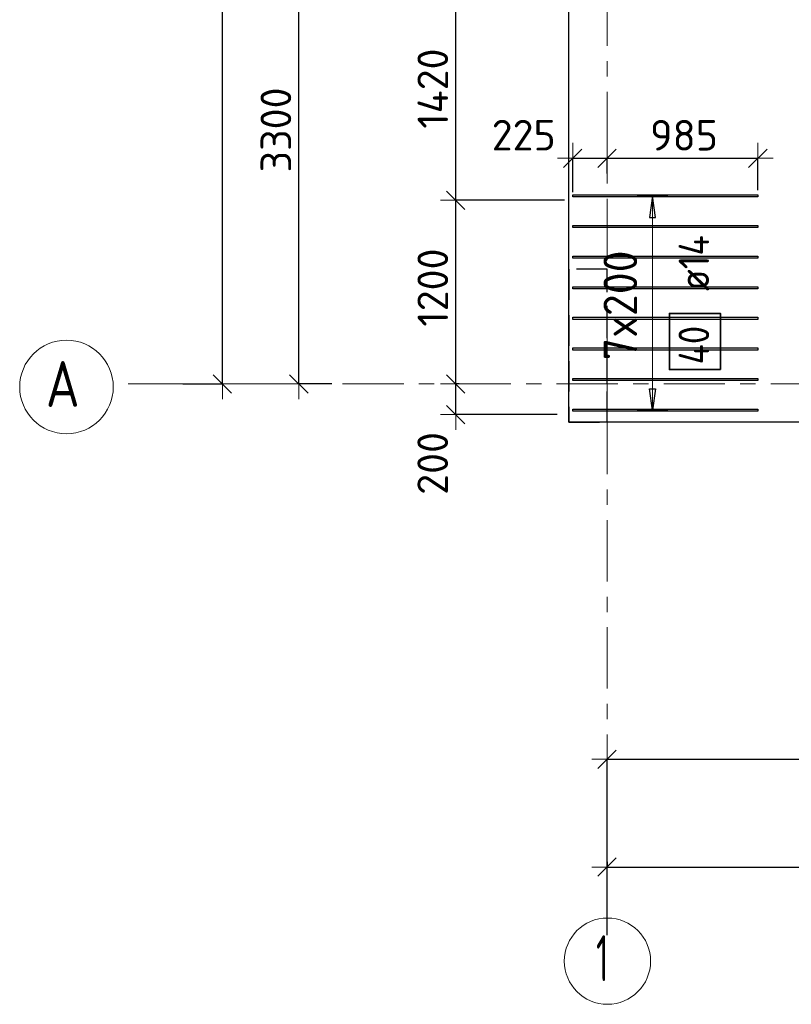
# Model space of a CAD drawing. Header units: metres. Extents: x -38 to 97, y -15 to 21.
# Tile 2 of 82: x -3.34 to 1.7, y -4.05 to 2.38. Entities that reach past the tile are written whole.
import ezdxf

# ---------------------------------------------------------------- set-up
doc = ezdxf.new("R2010")
doc.units = ezdxf.units.M
doc.header["$PDMODE"] = 65
for name, pattern in [('______11', [0.5, 0.4, -0.05, 0, -0.05]), ('______2', [0.27, 0.2, -0.07]), ('______5', [1.1, 0.8, -0.1, 0.1, -0.1])]:
    doc.linetypes.add(name, pattern=pattern)
for name, color, linetype, lineweight in [('XR$2$Осевая линия (1)', 7, '______5', 13), ('XR$2$Размерная линия (1)', 7, 'Continuous', 13), ('XR$3$Арм.стержн. Доп. арматура', 180, 'Continuous', 35), ('XR$3$Перекрытие (1)', 7, 'Continuous', 35), ('XR$3$Размерная линия (1)', 7, 'Continuous', 13)]:
    doc.layers.add(name, color=color, linetype=linetype, lineweight=lineweight)
doc.layers.add('XR$5$Стена_ бетон несущ.', color=7, linetype='Continuous', lineweight=70, true_color=0xb4b496)
doc.styles.add('ISOCPEUR', font='txt')
doc.dimstyles.new('DIMSTYLE_2', dxfattribs={"dimtxt": 0.2, "dimasz": 0.2, "dimexe": 0, "dimexo": 0, "dimgap": 0.1, "dimtad": 2, "dimdec": 0, "dimlfac": 1000, "dimrnd": 5, "dimzin": 12, "dimdsep": 46, "dimtxsty": 'ISOCPEUR', "dimblk1": 'ALL_ML_STRICH', "dimblk2": 'ALL_ML_STRICH', "dimsah": 1, "dimcen": 0, "dimclrd": 7, "dimclre": 256, "dimclrt": 7, "dimadec": 0, "dimazin": 0, "dimtfac": 1, "dimtdec": 0, "dimtix": 1, "dimtmove": 2, "dimatfit": 3, "dimfxl": 0, "dimtzin": 0, "dimlwd": 0, "dimlwe": -3, "dimarcsym": 0})
doc.dimstyles.new('DIMSTYLE_3', dxfattribs={"dimtxt": 0.2, "dimasz": 0.2, "dimexe": 0, "dimexo": 0, "dimgap": 0.1, "dimtad": 2, "dimdec": 0, "dimlfac": 1000, "dimrnd": 5, "dimzin": 12, "dimdsep": 46, "dimtxsty": 'ISOCPEUR', "dimblk1": 'ALL_ML_STRICH', "dimblk2": 'ALL_ML_STRICH', "dimsah": 1, "dimcen": 0, "dimclrd": 7, "dimclre": 256, "dimclrt": 7, "dimadec": 0, "dimazin": 0, "dimtfac": 1, "dimtdec": 0, "dimtix": 1, "dimtmove": 2, "dimatfit": 3, "dimfxl": 0, "dimtzin": 0, "dimlwd": 0, "dimlwe": -3, "dimarcsym": 0})
doc.dimstyles.new('DIMSTYLE_6', dxfattribs={"dimtxt": 0.2, "dimasz": 0.2, "dimexe": 0, "dimexo": 0, "dimgap": 0.1, "dimtad": 2, "dimdec": 0, "dimlfac": 1000, "dimrnd": 5, "dimzin": 12, "dimdsep": 46, "dimtxsty": 'ISOCPEUR', "dimblk1": 'ALL_ML_STRICH', "dimblk2": 'ALL_ML_STRICH', "dimsah": 1, "dimcen": 0, "dimclrd": 7, "dimclre": 256, "dimclrt": 7, "dimadec": 0, "dimazin": 0, "dimtfac": 1, "dimtdec": 0, "dimtix": 1, "dimtmove": 2, "dimatfit": 3, "dimfxl": 0, "dimtvp": 1.2, "dimtzin": 0, "dimlwd": 0, "dimlwe": -3, "dimarcsym": 0})

# ---------------------------------------------------------------- blocks, each defined once
blk = doc.blocks.new('ALL_ML_STRICH')
at = {"color": 0, "linetype": 'ByBlock', "lineweight": -2}
for p, q in [((0, -0.5), (0, 0.5)), ((-1, 0), (0.5, 0)), ((-0.3, -0.3), (0.3, 0.3))]:
    blk.add_line(p, q, dxfattribs=at)
blk = doc.blocks.new('*D5')
at = {"layer": 'DEFPOINTS', "color": 7, "linetype": 'Continuous', "lineweight": 13, "transparency": 33554687}
for p in [(-1.6986, 16.4), (-2.2938, 0), (-2.0153, 0)]:
    blk.add_point(p, dxfattribs=at)
at = {"layer": 'XR$2$Размерная линия (1)', "color": 9, "linetype": 'Continuous', "lineweight": -2, "true_color": 0xc7c7c7, "transparency": 33554687}
for p, q in [((-1.7186, 16.4), (-2.0153, 16.4)), ((-2.2738, 0), (-2.0153, 0))]:
    blk.add_line(p, q, dxfattribs=at)
at = {"layer": 'XR$2$Размерная линия (1)', "color": 7, "linetype": 'Continuous', "lineweight": -2, "transparency": 33554687}
blk.add_line((-2.0153, 0), (-2.0153, 16.4), dxfattribs=at)
at = {"layer": 'XR$2$Размерная линия (1)', "color": 7, "linetype": 'Continuous', "lineweight": 13, "transparency": 33554687, "xscale": 0.2, "yscale": 0.2, "zscale": 0.2}
for p, rotation in [((-2.0153, 16.4), 90), ((-2.0153, 0), 270)]:
    blk.add_blockref('ALL_ML_STRICH', p, dxfattribs=dict(at, rotation=rotation))
at = {"layer": 'XR$2$Размерная линия (1)', "color": 7, "linetype": 'Continuous', "lineweight": 13, "transparency": 33554687, "insert": (-2.1653, 8.22), "char_height": 0.2, "width": 1, "attachment_point": 5, "rotation": 90, "style": 'ISOCPEUR'}
blk.add_mtext('\\A1;{16400}', dxfattribs=at)
blk = doc.blocks.new('*D6')
at = {"layer": 'DEFPOINTS', "color": 7, "linetype": 'Continuous', "lineweight": 13, "transparency": 33554687}
for p in [(-1.0635, 3.3), (-1.5153, 0), (-1.2803, 0)]:
    blk.add_point(p, dxfattribs=at)
at = {"layer": 'XR$2$Размерная линия (1)', "color": 9, "linetype": 'Continuous', "lineweight": -2, "true_color": 0xc7c7c7, "transparency": 33554687}
for p, q in [((-1.0835, 3.3), (-1.5153, 3.3)), ((-1.3003, 0), (-1.5153, 0))]:
    blk.add_line(p, q, dxfattribs=at)
at = {"layer": 'XR$2$Размерная линия (1)', "color": 7, "linetype": 'Continuous', "lineweight": -2, "transparency": 33554687}
blk.add_line((-1.5153, 0), (-1.5153, 3.3), dxfattribs=at)
at = {"layer": 'XR$2$Размерная линия (1)', "color": 7, "linetype": 'Continuous', "lineweight": 13, "transparency": 33554687, "xscale": 0.2, "yscale": 0.2, "zscale": 0.2}
for p, rotation in [((-1.5153, 3.3), 90), ((-1.5153, 0), 270)]:
    blk.add_blockref('ALL_ML_STRICH', p, dxfattribs=dict(at, rotation=rotation))
at = {"layer": 'XR$2$Размерная линия (1)', "color": 7, "linetype": 'Continuous', "lineweight": 13, "transparency": 33554687, "insert": (-1.6653, 1.66), "char_height": 0.2, "width": 0.8, "attachment_point": 5, "rotation": 90, "style": 'ISOCPEUR'}
blk.add_mtext('\\A1;{3300}', dxfattribs=at)
blk = doc.blocks.new('*D12')
at = {"layer": 'DEFPOINTS', "color": 7, "linetype": 'Continuous', "lineweight": 13, "transparency": 33554687}
for p in [(0.5, -3.1033), (61.6, -3.1401), (0.5, -3.1563)]:
    blk.add_point(p, dxfattribs=at)
at = {"layer": 'XR$2$Размерная линия (1)', "color": 9, "linetype": 'Continuous', "lineweight": -2, "true_color": 0xc7c7c7, "transparency": 33554687}
for p, q in [((0.5, -3.1233), (0.5, -3.1563)), ((61.6, -3.1563), (61.6, -3.1563))]:
    blk.add_line(p, q, dxfattribs=at)
at = {"layer": 'XR$2$Размерная линия (1)', "color": 7, "linetype": 'Continuous', "lineweight": -2, "transparency": 33554687}
blk.add_line((0.5, -3.1563), (61.6, -3.1563), dxfattribs=at)
at = {"layer": 'XR$2$Размерная линия (1)', "color": 7, "linetype": 'Continuous', "lineweight": 13, "transparency": 33554687, "xscale": 0.2, "yscale": 0.2, "zscale": 0.2, "rotation": 180}
blk.add_blockref('ALL_ML_STRICH', (0.5, -3.1563), dxfattribs=at)
at = {"layer": 'XR$2$Размерная линия (1)', "color": 7, "linetype": 'Continuous', "lineweight": 13, "transparency": 33554687, "xscale": 0.2, "yscale": 0.2, "zscale": 0.2}
blk.add_blockref('ALL_ML_STRICH', (61.6, -3.1563), dxfattribs=at)
at = {"layer": 'XR$2$Размерная линия (1)', "color": 7, "linetype": 'Continuous', "lineweight": 13, "transparency": 33554687, "insert": (31.1, -3.0063), "char_height": 0.2, "width": 1, "attachment_point": 5, "style": 'ISOCPEUR'}
blk.add_mtext('\\A1;{61100}', dxfattribs=at)
blk = doc.blocks.new('*D13')
at = {"layer": 'DEFPOINTS', "color": 7, "linetype": 'Continuous', "lineweight": 13, "transparency": 33554687}
for p in [(0.5, -2.452), (4.5, -3.5132), (0.5, -3.6215)]:
    blk.add_point(p, dxfattribs=at)
at = {"layer": 'XR$2$Размерная линия (1)', "color": 9, "linetype": 'Continuous', "lineweight": -2, "true_color": 0xc7c7c7, "transparency": 33554687}
for p, q in [((0.5, -3.6015), (0.5, -2.452)), ((4.5, -3.4932), (4.5, -2.452))]:
    blk.add_line(p, q, dxfattribs=at)
at = {"layer": 'XR$2$Размерная линия (1)', "color": 7, "linetype": 'Continuous', "lineweight": -2, "transparency": 33554687}
blk.add_line((0.5, -2.452), (4.5, -2.452), dxfattribs=at)
at = {"layer": 'XR$2$Размерная линия (1)', "color": 7, "linetype": 'Continuous', "lineweight": 13, "transparency": 33554687, "xscale": 0.2, "yscale": 0.2, "zscale": 0.2, "rotation": 180}
blk.add_blockref('ALL_ML_STRICH', (0.5, -2.452), dxfattribs=at)
at = {"layer": 'XR$2$Размерная линия (1)', "color": 7, "linetype": 'Continuous', "lineweight": 13, "transparency": 33554687, "xscale": 0.2, "yscale": 0.2, "zscale": 0.2}
blk.add_blockref('ALL_ML_STRICH', (4.5, -2.452), dxfattribs=at)
at = {"layer": 'XR$2$Размерная линия (1)', "color": 7, "linetype": 'Continuous', "lineweight": 13, "transparency": 33554687, "insert": (2.5, -2.302), "char_height": 0.2, "width": 0.8, "attachment_point": 5, "style": 'ISOCPEUR'}
blk.add_mtext('\\A1;{4000}', dxfattribs=at)
blk = doc.blocks.new('*D360')
at = {"layer": 'DEFPOINTS', "color": 7, "linetype": 'Continuous', "lineweight": 13, "transparency": 33554687}
for p in [(0.275, 1.4753), (0.5, 1.3559), (0.275, 1.2332)]:
    blk.add_point(p, dxfattribs=at)
at = {"layer": 'XR$3$Размерная линия (1)', "color": 9, "linetype": 'Continuous', "lineweight": -2, "true_color": 0xc7c7c7, "transparency": 33554687}
for p, q in [((0.275, 1.2532), (0.275, 1.4753)), ((0.5, 1.3759), (0.5, 1.4753))]:
    blk.add_line(p, q, dxfattribs=at)
at = {"layer": 'XR$3$Размерная линия (1)', "color": 7, "linetype": 'Continuous', "lineweight": -2, "transparency": 33554687}
blk.add_line((0.275, 1.4753), (0.5, 1.4753), dxfattribs=at)
at = {"layer": 'XR$3$Размерная линия (1)', "color": 7, "linetype": 'Continuous', "lineweight": 13, "transparency": 33554687, "xscale": 0.2, "yscale": 0.2, "zscale": 0.2, "rotation": 180}
blk.add_blockref('ALL_ML_STRICH', (0.275, 1.4753), dxfattribs=at)
at = {"layer": 'XR$3$Размерная линия (1)', "color": 7, "linetype": 'Continuous', "lineweight": 13, "transparency": 33554687, "xscale": 0.2, "yscale": 0.2, "zscale": 0.2}
blk.add_blockref('ALL_ML_STRICH', (0.5, 1.4753), dxfattribs=at)
at = {"layer": 'XR$3$Размерная линия (1)', "color": 7, "linetype": 'Continuous', "lineweight": 13, "transparency": 33554687, "insert": (-0.0454, 1.6259), "char_height": 0.2, "width": 0.6, "attachment_point": 5, "style": 'ISOCPEUR'}
blk.add_mtext('\\A1;{225}', dxfattribs=at)
blk = doc.blocks.new('*D361')
at = {"layer": 'DEFPOINTS', "color": 7, "linetype": 'Continuous', "lineweight": 13, "transparency": 33554687}
for p in [(0.5, 1.4753), (0.5, 1.3559), (1.485, 1.2472)]:
    blk.add_point(p, dxfattribs=at)
at = {"layer": 'XR$3$Размерная линия (1)', "color": 9, "linetype": 'Continuous', "lineweight": -2, "true_color": 0xc7c7c7, "transparency": 33554687}
for p, q in [((0.5, 1.3759), (0.5, 1.4753)), ((1.485, 1.2672), (1.485, 1.4753))]:
    blk.add_line(p, q, dxfattribs=at)
at = {"layer": 'XR$3$Размерная линия (1)', "color": 7, "linetype": 'Continuous', "lineweight": -2, "transparency": 33554687}
blk.add_line((0.5, 1.4753), (1.485, 1.4753), dxfattribs=at)
at = {"layer": 'XR$3$Размерная линия (1)', "color": 7, "linetype": 'Continuous', "lineweight": 13, "transparency": 33554687, "xscale": 0.2, "yscale": 0.2, "zscale": 0.2, "rotation": 180}
blk.add_blockref('ALL_ML_STRICH', (0.5, 1.4753), dxfattribs=at)
at = {"layer": 'XR$3$Размерная линия (1)', "color": 7, "linetype": 'Continuous', "lineweight": 13, "transparency": 33554687, "xscale": 0.2, "yscale": 0.2, "zscale": 0.2}
blk.add_blockref('ALL_ML_STRICH', (1.485, 1.4753), dxfattribs=at)
at = {"layer": 'XR$3$Размерная линия (1)', "color": 7, "linetype": 'Continuous', "lineweight": 13, "transparency": 33554687, "insert": (1.0025, 1.6253), "char_height": 0.2, "width": 0.6, "attachment_point": 5, "style": 'ISOCPEUR'}
blk.add_mtext('\\A1;{985}', dxfattribs=at)
blk = doc.blocks.new('*D415')
at = {"layer": 'DEFPOINTS', "color": 7, "linetype": 'Continuous', "lineweight": 13, "transparency": 33554687}
for p in [(-0.4472, 0), (-0.4897, -0.1998), (0.1935, -0.1998)]:
    blk.add_point(p, dxfattribs=at)
at = {"layer": 'XR$3$Размерная линия (1)', "color": 9, "linetype": 'Continuous', "lineweight": -2, "true_color": 0xc7c7c7, "transparency": 33554687}
for p, q in [((-0.4672, 0), (-0.4897, 0)), ((0.1735, -0.1998), (-0.4897, -0.1998))]:
    blk.add_line(p, q, dxfattribs=at)
at = {"layer": 'XR$3$Размерная линия (1)', "color": 7, "linetype": 'Continuous', "lineweight": -2, "transparency": 33554687}
blk.add_line((-0.4897, -0.1998), (-0.4897, 0), dxfattribs=at)
at = {"layer": 'XR$3$Размерная линия (1)', "color": 7, "linetype": 'Continuous', "lineweight": 13, "transparency": 33554687, "xscale": 0.2, "yscale": 0.2, "zscale": 0.2}
for p, rotation in [((-0.4897, 0), 90), ((-0.4897, -0.1998), 270)]:
    blk.add_blockref('ALL_ML_STRICH', p, dxfattribs=dict(at, rotation=rotation))
at = {"layer": 'XR$3$Размерная линия (1)', "color": 7, "linetype": 'Continuous', "lineweight": 13, "transparency": 33554687, "insert": (-0.6403, -0.5191), "char_height": 0.2, "width": 0.6, "attachment_point": 5, "rotation": 90, "style": 'ISOCPEUR'}
blk.add_mtext('\\A1;{200}', dxfattribs=at)
blk = doc.blocks.new('*D416')
at = {"layer": 'DEFPOINTS', "color": 7, "linetype": 'Continuous', "lineweight": 13, "transparency": 33554687}
for p in [(0.2421, 1.2002), (-0.4897, 0), (-0.4472, 0)]:
    blk.add_point(p, dxfattribs=at)
at = {"layer": 'XR$3$Размерная линия (1)', "color": 9, "linetype": 'Continuous', "lineweight": -2, "true_color": 0xc7c7c7, "transparency": 33554687}
for p, q in [((0.2221, 1.2002), (-0.4897, 1.2002)), ((-0.4672, 0), (-0.4897, 0))]:
    blk.add_line(p, q, dxfattribs=at)
at = {"layer": 'XR$3$Размерная линия (1)', "color": 7, "linetype": 'Continuous', "lineweight": -2, "transparency": 33554687}
blk.add_line((-0.4897, 0), (-0.4897, 1.2002), dxfattribs=at)
at = {"layer": 'XR$3$Размерная линия (1)', "color": 7, "linetype": 'Continuous', "lineweight": 13, "transparency": 33554687, "xscale": 0.2, "yscale": 0.2, "zscale": 0.2}
for p, rotation in [((-0.4897, 1.2002), 90), ((-0.4897, 0), 270)]:
    blk.add_blockref('ALL_ML_STRICH', p, dxfattribs=dict(at, rotation=rotation))
at = {"layer": 'XR$3$Размерная линия (1)', "color": 7, "linetype": 'Continuous', "lineweight": 13, "transparency": 33554687, "insert": (-0.6397, 0.6301), "char_height": 0.2, "width": 0.8, "attachment_point": 5, "rotation": 90, "style": 'ISOCPEUR'}
blk.add_mtext('\\A1;{1200}', dxfattribs=at)
blk = doc.blocks.new('*D417')
at = {"layer": 'DEFPOINTS', "color": 7, "linetype": 'Continuous', "lineweight": 13, "transparency": 33554687}
for p in [(0.2239, 2.6201), (-0.4897, 1.2002), (0.2421, 1.2002)]:
    blk.add_point(p, dxfattribs=at)
at = {"layer": 'XR$3$Размерная линия (1)', "color": 9, "linetype": 'Continuous', "lineweight": -2, "true_color": 0xc7c7c7, "transparency": 33554687}
for p, q in [((0.2039, 2.6201), (-0.4897, 2.6201)), ((0.2221, 1.2002), (-0.4897, 1.2002))]:
    blk.add_line(p, q, dxfattribs=at)
at = {"layer": 'XR$3$Размерная линия (1)', "color": 7, "linetype": 'Continuous', "lineweight": -2, "transparency": 33554687}
blk.add_line((-0.4897, 1.2002), (-0.4897, 2.6201), dxfattribs=at)
at = {"layer": 'XR$3$Размерная линия (1)', "color": 7, "linetype": 'Continuous', "lineweight": 13, "transparency": 33554687, "xscale": 0.2, "yscale": 0.2, "zscale": 0.2}
for p, rotation in [((-0.4897, 2.6201), 90), ((-0.4897, 1.2002), 270)]:
    blk.add_blockref('ALL_ML_STRICH', p, dxfattribs=dict(at, rotation=rotation))
at = {"layer": 'XR$3$Размерная линия (1)', "color": 7, "linetype": 'Continuous', "lineweight": 13, "transparency": 33554687, "insert": (-0.6397, 1.9302), "char_height": 0.2, "width": 0.8, "attachment_point": 5, "rotation": 90, "style": 'ISOCPEUR'}
blk.add_mtext('\\A1;{1420}', dxfattribs=at)

msp = doc.modelspace()

# ---------------------------------------------------------------- linework, layer by layer
at = {"layer": 'XR$2$Осевая линия (1)', "color": 253, "linetype": '______11', "lineweight": 13, "true_color": 0xa0a0a0, "transparency": 33554687}
for p, q in [((0.5, -3.39), (0.5, 19.78)), ((-2.63, 0), (62.6, 0))]:
    msp.add_line(p, q, dxfattribs=at)
at = {"layer": 'XR$2$Осевая линия (1)', "color": 7, "linetype": 'Continuous', "lineweight": 13, "transparency": 33554687}
for centre, radius in [((-3.0342, -0.0195), 0.3058), ((0.5019, -3.7714), 0.2819)]:
    msp.add_circle(centre, radius, dxfattribs=at)
at = {"layer": 'XR$3$Арм.стержн. Доп. арматура', "color": 253, "linetype": 'Continuous', "lineweight": -3, "true_color": 0xa0a0a0, "transparency": 33554687}
for p, q in [((0.7962, 1.2289), (0.6962, 1.2289)), ((0.7962, 1.2289), (0.8962, 1.2289)), ((0.7962, -0.1711), (0.6962, -0.1711)), ((0.7962, -0.1711), (0.8962, -0.1711))]:
    msp.add_line(p, q, dxfattribs=at)
at = {"layer": 'XR$3$Арм.стержн. Доп. арматура', "color": 7, "linetype": 'Continuous', "lineweight": 25, "transparency": 33554687}
for p, q in [((0.7962, 1.2289), (0.7762, 1.0889)), ((0.8162, 1.0889), (0.7962, 1.2289)), ((0.7762, 1.0889), (0.8162, 1.0889)), ((0.7962, -0.1711), (0.7762, -0.0311)), ((0.7762, -0.0311), (0.8162, -0.0311)), ((0.8162, -0.0311), (0.7962, -0.1711))]:
    msp.add_line(p, q, dxfattribs=at)
at = {"layer": 'XR$3$Арм.стержн. Доп. арматура', "color": 7, "linetype": 'Continuous', "lineweight": 13, "transparency": 33554687}
for p, q in [((0.7962, 1.2289), (0.7962, 1.2289)), ((0.7962, -0.1711), (0.7962, 1.2289)), ((0.7962, -0.1711), (0.7962, -0.1711))]:
    msp.add_line(p, q, dxfattribs=at)
at = {"layer": 'XR$3$Арм.стержн. Доп. арматура', "color": 7, "linetype": 'Continuous', "lineweight": 25, "transparency": 33554687}
for points in [[(0.275, 1.2359), (1.485, 1.2359), (1.485, 1.2219), (0.275, 1.2219), (0.275, 1.2359)], [(0.275, 1.0359), (1.485, 1.0359), (1.485, 1.0219), (0.275, 1.0219), (0.275, 1.0359)], [(0.275, 0.8359), (1.485, 0.8359), (1.485, 0.8219), (0.275, 0.8219), (0.275, 0.8359)], [(0.275, 0.6359), (1.485, 0.6359), (1.485, 0.6219), (0.275, 0.6219), (0.275, 0.6359)], [(0.275, 0.4359), (1.485, 0.4359), (1.485, 0.4219), (0.275, 0.4219), (0.275, 0.4359)], [(0.275, 0.2359), (1.485, 0.2359), (1.485, 0.2219), (0.275, 0.2219), (0.275, 0.2359)], [(0.275, 0.0359), (1.485, 0.0359), (1.485, 0.0219), (0.275, 0.0219), (0.275, 0.0359)], [(0.275, -0.1641), (1.485, -0.1641), (1.485, -0.1781), (0.275, -0.1781), (0.275, -0.1641)]]:
    msp.add_lwpolyline(points, dxfattribs=at)
at = {"layer": 'XR$3$Арм.стержн. Доп. арматура', "color": 7, "linetype": 'Continuous', "lineweight": 35, "transparency": 33554687}
msp.add_lwpolyline([(1.2402, 0.0943), (1.2402, 0.461), (0.9069, 0.461), (0.9069, 0.0943), (1.2402, 0.0943)], dxfattribs=at)
at = {"layer": 'XR$3$Перекрытие (1)', "color": 7, "linetype": 'Continuous', "lineweight": 25, "transparency": 33554687}
for p, q in [((0.25, -0.2498), (0.25, 16.6502)), ((13.6501, -0.2498), (0.25, -0.2498))]:
    msp.add_line(p, q, dxfattribs=at)
at = {"layer": 'XR$5$Стена_ бетон несущ.', "color": 253, "linetype": '______2', "lineweight": -3, "true_color": 0xa0a0a0, "transparency": 33554687}
for p, q in [((0.5, 0.75), (0.25, 0.75)), ((0.25, 0.75), (0.25, -0.25)), ((0.5, 0), (0.5, 0.75)), ((0.5, -0.25), (0.5, 0)), ((0.25, -0.25), (0.5, -0.25))]:
    msp.add_line(p, q, dxfattribs=at)

# ---------------------------------------------------------------- texts
at = {"layer": 'XR$2$Осевая линия (1)', "color": 7, "linetype": 'Continuous', "lineweight": 13, "transparency": 33554687, "char_height": 0.3, "attachment_point": 7, "style": 'ISOCPEUR'}
for s, insert, width in [('\\W0.82;А', (-3.1692, -0.15), 0.392646), ('\\W0.56;1', (0.4269, -3.9019), 0.233333)]:
    msp.add_mtext(s, dxfattribs=dict(at, insert=insert, width=width))
at = {"layer": 'XR$3$Арм.стержн. Доп. арматура', "color": 7, "linetype": 'Continuous', "lineweight": 13, "transparency": 33554687, "insert": (0.6962, 0.1549), "char_height": 0.22, "width": 0.873359, "attachment_point": 7, "rotation": 90, "style": 'ISOCPEUR'}
msp.add_mtext('\\W0.95;7x200', dxfattribs=at)
at = {"layer": 'XR$3$Арм.стержн. Доп. арматура', "color": 7, "linetype": 'Continuous', "lineweight": 25, "transparency": 33554687, "char_height": 0.2, "attachment_point": 7, "rotation": 90, "style": 'ISOCPEUR'}
for s, insert, width in [('\\W0.89; ø14 ', (1.1669, 0.4943), 0.769432), ('\\W0.88;40', (1.1669, 0.1277), 0.387995)]:
    msp.add_mtext(s, dxfattribs=dict(at, insert=insert, width=width))

# ---------------------------------------------------------------- dimensions: what is measured, and where the dimension line sits
at = {"layer": 'XR$2$Размерная линия (1)', "color": 7, "linetype": 'Continuous', "lineweight": 13, "transparency": 33554687}
for base, p1, p2, dimstyle, picture, middle in [((-2.0153, 16.4), (-2.2738, 0), (-1.7186, 16.4), 'DIMSTYLE_2', '*D5', (-2.1653, 8.22)), ((-1.5153, 3.3), (-1.3003, 0), (-1.0835, 3.3), 'DIMSTYLE_3', '*D6', (-1.6653, 1.66))]:
    dim = msp.add_linear_dim(base=base, p1=p1, p2=p2, angle=90, dimstyle=dimstyle, override={"dimpost": '<>', "dimclrd": 7, "dimclre": 9, "dimclrt": 7, "dimlwd": 0, "dimlwe": 65533}, dxfattribs=at)
    dim.commit()
    dim.dimension.update_dxf_attribs({"geometry": picture, "text_midpoint": middle, "dimtype": 160})
for base, p1, p2, picture, middle in [((4.5, -2.452), (0.5, -3.6015), (4.5, -3.4932), '*D13', (2.5, -2.302)), ((61.6, -3.1563), (0.5, -3.1233), (61.6, -3.1563), '*D12', (31.1, -3.0063))]:
    dim = msp.add_linear_dim(base=base, p1=p1, p2=p2, dimstyle='DIMSTYLE_3', override={"dimpost": '<>', "dimclrd": 7, "dimclre": 9, "dimclrt": 7, "dimlwd": 0, "dimlwe": 65533}, dxfattribs=at)
    dim.commit()
    dim.dimension.update_dxf_attribs({"geometry": picture, "text_midpoint": middle, "dimtype": 160})
at = {"layer": 'XR$3$Размерная линия (1)', "color": 7, "linetype": 'Continuous', "lineweight": 13, "transparency": 33554687}
for base, p1, p2, dimstyle, picture, middle in [((-0.4897, 2.6201), (0.2221, 1.2002), (0.2039, 2.6201), 'DIMSTYLE_3', '*D417', (-0.6397, 1.9302)), ((-0.4897, 1.2002), (-0.4672, 0), (0.2221, 1.2002), 'DIMSTYLE_3', '*D416', (-0.6397, 0.6301)), ((-0.4897, 0), (0.1735, -0.1998), (-0.4672, 0), 'DIMSTYLE_6', '*D415', (-0.6403, -0.5191))]:
    dim = msp.add_linear_dim(base=base, p1=p1, p2=p2, angle=90, dimstyle=dimstyle, override={"dimpost": '<>', "dimclrd": 7, "dimclre": 9, "dimclrt": 7, "dimlwd": 0, "dimlwe": 65533}, dxfattribs=at)
    dim.commit()
    dim.dimension.update_dxf_attribs({"geometry": picture, "text_midpoint": middle, "dimtype": 160})
for base, p1, p2, dimstyle, picture, middle in [((0.5, 1.4753), (0.275, 1.2532), (0.5, 1.3759), 'DIMSTYLE_6', '*D360', (-0.0454, 1.6259)), ((1.485, 1.4753), (0.5, 1.3759), (1.485, 1.2672), 'DIMSTYLE_3', '*D361', (1.0025, 1.6253))]:
    dim = msp.add_linear_dim(base=base, p1=p1, p2=p2, dimstyle=dimstyle, override={"dimpost": '<>', "dimclrd": 7, "dimclre": 9, "dimclrt": 7, "dimlwd": 0, "dimlwe": 65533}, dxfattribs=at)
    dim.commit()
    dim.dimension.update_dxf_attribs({"geometry": picture, "text_midpoint": middle, "dimtype": 160})

doc.saveas('drawing.dxf')
